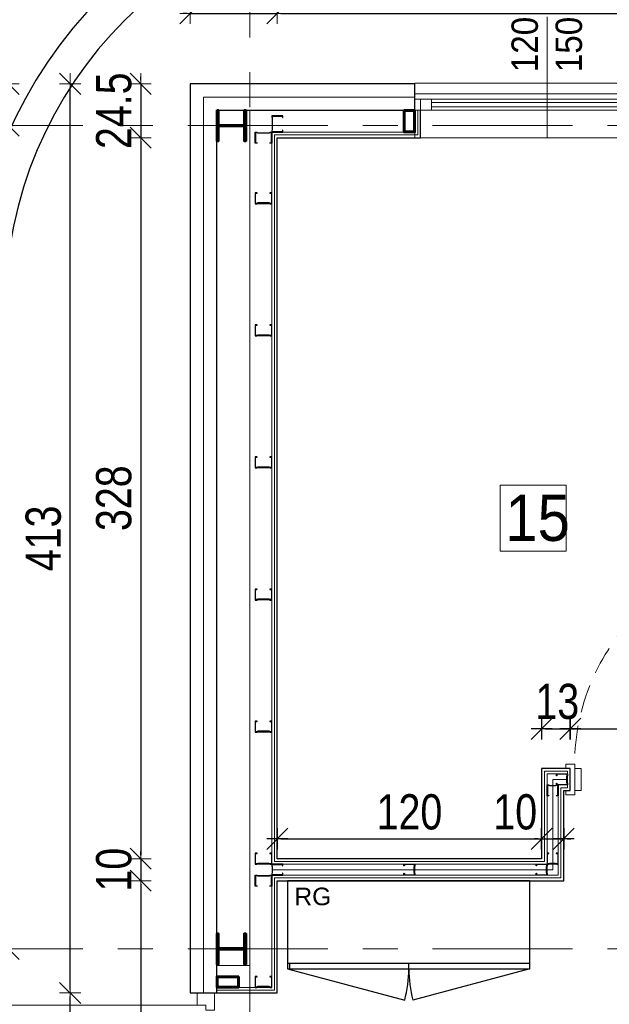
# Model space of a CAD drawing. Header units: centimetres. Extents: x 4120 to 19220, y -7417 to 180.
# Tile 16 of 223: x 8701 to 8968, y -4344 to -3897. Entities that reach past the tile are written whole.
import ezdxf

# ---------------------------------------------------------------- set-up
doc = ezdxf.new("R2010")
doc.units = ezdxf.units.CM
doc.linetypes.add('DASHED', pattern=[19.05, 12.7, -6.35])
doc.linetypes.add('Linia siatki', pattern=[22.225, 12.7, -3.175, 3.175, -3.175])
for name, color, linetype, lineweight in [('A_Drzwi', 30, 'Continuous', 20), ('A_Osie', 8, 'Continuous', 9), ('A_Wymiary', 8, 'Continuous', 9), ('Konstrukcja', 160, 'Continuous', 50)]:
    doc.layers.add(name, color=color, linetype=linetype, lineweight=lineweight)
for name, color, linetype in [('A_krawężniki', 8, 'Continuous'), ('A_okna', 3, 'Continuous'), ('A_opisy', 7, 'Continuous'), ('A_Wymiary wewnętrzne', 8, 'Continuous'), ('A_Wyposażenie', 8, 'Continuous'), ('A_Ściany', 2, 'Continuous'), ('Konstrukcja - scian dzialowych', 7, 'Continuous')]:
    doc.layers.add(name, color=color, linetype=linetype)
doc.styles.add('Arial', font='arial.ttf', dxfattribs={"height": 25})
doc.styles.add('JACEK_07', font='SIMPLEX.SHX', dxfattribs={"width": 0.7})
doc.styles.add('marcin', font='arial.ttf', dxfattribs={"width": 0.8, "height": 16})
doc.styles.get("Standard").update_dxf_attribs({"font": 'arial.ttf'})
doc.linetypes.add('BATTING', pattern='A,0.0001,-0.1,[134,ltypeshp.shx,S=0.1,R=0,X=-0.1,Y=0],-0.2,[134,ltypeshp.shx,S=0.1,R=180,X=0.1,Y=0],-0.1', length=0.4001)
doc.linetypes.add('ZIGZAG', pattern='A,0.00254,-5.08,[131,ltypeshp.shx,S=5.08,R=0,X=-5.08,Y=0],-10.16,[131,ltypeshp.shx,S=5.08,R=180,X=5.08,Y=0],-5.08', length=20.32254)
doc.dimstyles.new('WYM A PROJEKT', dxfattribs={"dimscale": 2, "dimtxt": 16, "dimasz": 0.8, "dimexe": 6, "dimexo": 30, "dimgap": 2, "dimtad": 1, "dimdec": 0, "dimzin": 9, "dimdsep": 46, "dimtxsty": 'marcin', "dimblk": 'WW', "dimcen": 0, "dimdle": 6, "dimse1": 1, "dimse2": 1, "dimclrt": 7, "dimadec": 0, "dimazin": 0, "dimtfac": 1, "dimtdec": 0, "dimtix": 1, "dimtmove": 2, "dimatfit": 3, "dimldrblk": 'WW', "dimfxl": 1, "dimtolj": 1, "dimtzin": 0, "dimarcsym": 0})

# ---------------------------------------------------------------- blocks, each defined once
blk = doc.blocks.new('Wyposażenie sanitarne blok')
at = {"layer": 'A_Wyposażenie'}
for p, q in [((-133.8, -337.49), (-243.8, -337.51)), ((-243.8, -337.51), (-243.8, -377.51)), ((-133.8, -377.49), (-133.8, -337.49)), ((-243.8, -375.01), (-133.8, -374.99)), ((-242.8, -377.51), (-242.8, -375.01)), ((-188.8, -377.5), (-188.8, -375)), ((-243.8, -377.51), (-133.8, -377.49)), ((-243.8, -377.51), (-190.67, -391.74)), ((-133.8, -377.49), (-186.92, -391.73))]:
    blk.add_line(p, q, dxfattribs=at)
for centre, start, end in [((-243.8, -377.51), 345.0055, 0.0055), ((-133.8, -377.49), 180.0055, 195.0055)]:
    blk.add_arc(centre, 55, start, end, dxfattribs=at)
at = {"layer": 'A_Wyposażenie', "insert": (-240.74, -340.64), "char_height": 8, "width": 46.2601, "attachment_point": 1}
blk.add_mtext('RG', dxfattribs=at)
blk = doc.blocks.new('*U1997')
blk.add_lwpolyline([(96, 7), (96, 10), (94, 10), (94, 100), (96, 100), (96, 103), (98, 103), (98, 7)], close=True)
at = {"color": 7}
blk.add_lwpolyline([(50, 25), (50, -25)], dxfattribs=at)
for points in [[(-2, -5), (0, -5), (0, 5), (-2, 5), (-2, 7), (2, 7), (2, 5), (2, -7), (-2, -7), (-2, -5)], [(2, 5), (5, 5), (5, -5), (2, -5)], [(98, 5), (95, 5), (95, -5), (98, -5)], [(102, -5), (100, -5), (100, 5), (102, 5), (102, 7), (98, 7), (98, 5), (98, -7), (102, -7), (102, -5)]]:
    blk.add_lwpolyline(points)
at = {"linetype": 'DASHED'}
blk.add_arc((98, 7), 96, 90, 180, dxfattribs=at)
at = {"color": 7, "insert": (50, 0), "char_height": 10, "width": 10, "attachment_point": 5, "rotation": 90, "style": 'JACEK_07'}
blk.add_mtext('\\pxqc;90\\P200', dxfattribs=at)
blk = doc.blocks.new('PROFIL 7')
at = {"layer": 'Konstrukcja - scian dzialowych'}
for points in [[(0.37, 1.75), (0.37, 3.83), (0.17, 4.36), (0.17, 4.83), (4.83, 4.83), (4.83, 4.25), (4.88, 4.19), (4.95, 4.19), (5, 4.25), (5, 5), (0, 5), (0, 4.33), (0.2, 3.8), (0.2, 1.75)], [(0.2, 3.75), (0.2, 1.2), (0, 0.67), (0, 0), (5, 0), (5, 0.75), (5, 0.82), (4.95, 0.87), (4.88, 0.87), (4.83, 0.82), (4.83, 0.75), (4.83, 0.17), (0.17, 0.17), (0.17, 0.64), (0.37, 1.17), (0.37, 3.75)]]:
    blk.add_lwpolyline(points, dxfattribs=at)
blk = doc.blocks.new('WW')
at = {"color": 80, "ltscale": 2}
blk.add_line((3, 3), (-3, -3), dxfattribs=at)
at = {"ltscale": 2}
for p, q in [((0, -3), (0, 3)), ((-3, 0), (3, 0))]:
    blk.add_line(p, q, dxfattribs=at)
blk = doc.blocks.new('*D2011')
at = {"layer": 'A_Wymiary', "color": 0, "lineweight": -2}
for p, q in [((8776.48, -3893.73), (8774.88, -3893.73)), ((8778.08, -3893.73), (8817.58, -3893.73)), ((8819.18, -3893.73), (8820.78, -3893.73))]:
    blk.add_line(p, q, dxfattribs=at)
at = {"layer": 'Defpoints', "color": 0}
for p in [(8817.58, -3893.73), (8778.08, -3925.73), (8817.58, -3950.23)]:
    blk.add_point(p, dxfattribs=at)
at = {"layer": 'A_Wymiary', "color": 0, "lineweight": -2, "xscale": 1.6, "yscale": 1.6, "zscale": 1.6}
blk.add_blockref('WW', (8778.08, -3893.73), dxfattribs=at)
at = {"layer": 'A_Wymiary', "color": 0, "lineweight": -2, "xscale": 1.6, "yscale": 1.6, "zscale": 1.6, "rotation": 180}
blk.add_blockref('WW', (8817.58, -3893.73), dxfattribs=at)
at = {"layer": 'A_Wymiary', "color": 7, "insert": (8797.83, -3881.56), "char_height": 16, "attachment_point": 5, "style": 'marcin'}
blk.add_mtext('\\A1;39.5', dxfattribs=at)
blk = doc.blocks.new('*D2012')
at = {"layer": 'A_Wymiary', "color": 0, "lineweight": -2}
blk.add_line((8819.18, -3893.73), (9051.98, -3893.73), dxfattribs=at)
at = {"layer": 'Defpoints', "color": 0}
for p in [(9053.58, -3893.73), (8817.58, -3950.23), (9053.58, -3950.23)]:
    blk.add_point(p, dxfattribs=at)
at = {"layer": 'A_Wymiary', "color": 0, "lineweight": -2, "xscale": 1.6, "yscale": 1.6, "zscale": 1.6, "rotation": 180}
blk.add_blockref('WW', (8817.58, -3893.73), dxfattribs=at)
at = {"layer": 'A_Wymiary', "color": 0, "lineweight": -2, "xscale": 1.6, "yscale": 1.6, "zscale": 1.6}
blk.add_blockref('WW', (9053.58, -3893.73), dxfattribs=at)
at = {"layer": 'A_Wymiary', "color": 7, "insert": (8935.58, -3881.56), "char_height": 16, "attachment_point": 5, "style": 'marcin'}
blk.add_mtext('\\A1;236', dxfattribs=at)
blk = doc.blocks.new('*D2022')
at = {"layer": 'A_Wymiary', "color": 0, "lineweight": -2}
blk.add_line((8779.68, -3863.73), (8878.48, -3863.73), dxfattribs=at)
at = {"layer": 'Defpoints', "color": 0}
for p in [(8880.08, -3863.73), (8778.08, -3925.73), (8880.08, -3925.73)]:
    blk.add_point(p, dxfattribs=at)
at = {"layer": 'A_Wymiary', "color": 0, "lineweight": -2, "xscale": 1.6, "yscale": 1.6, "zscale": 1.6, "rotation": 180}
blk.add_blockref('WW', (8778.08, -3863.73), dxfattribs=at)
at = {"layer": 'A_Wymiary', "color": 0, "lineweight": -2, "xscale": 1.6, "yscale": 1.6, "zscale": 1.6}
blk.add_blockref('WW', (8880.08, -3863.73), dxfattribs=at)
at = {"layer": 'A_Wymiary', "color": 7, "insert": (8829.08, -3851.56), "char_height": 16, "attachment_point": 5, "style": 'marcin'}
blk.add_mtext('\\A1;102', dxfattribs=at)
blk = doc.blocks.new('*D2023')
at = {"layer": 'A_Wymiary', "color": 0, "lineweight": -2}
blk.add_line((8881.68, -3863.73), (8998.48, -3863.73), dxfattribs=at)
at = {"layer": 'Defpoints', "color": 0}
for p in [(9000.08, -3863.73), (8880.08, -3925.73), (9000.08, -3925.73)]:
    blk.add_point(p, dxfattribs=at)
at = {"layer": 'A_Wymiary', "color": 0, "lineweight": -2, "xscale": 1.6, "yscale": 1.6, "zscale": 1.6, "rotation": 180}
blk.add_blockref('WW', (8880.08, -3863.73), dxfattribs=at)
at = {"layer": 'A_Wymiary', "color": 0, "lineweight": -2, "xscale": 1.6, "yscale": 1.6, "zscale": 1.6}
blk.add_blockref('WW', (9000.08, -3863.73), dxfattribs=at)
at = {"layer": 'A_Wymiary', "color": 7, "insert": (8940.08, -3851.56), "char_height": 16, "attachment_point": 5, "style": 'marcin'}
blk.add_mtext('\\A1;120', dxfattribs=at)
blk = doc.blocks.new('*D2029')
at = {"layer": 'A_Wymiary', "color": 0, "lineweight": -2}
blk.add_line((8779.68, -3833.73), (8803.48, -3833.73), dxfattribs=at)
at = {"layer": 'Defpoints', "color": 0}
for p in [(8805.08, -3833.73), (8778.08, -3925.73), (8805.08, -3927.73)]:
    blk.add_point(p, dxfattribs=at)
at = {"layer": 'A_Wymiary', "color": 0, "lineweight": -2, "xscale": 1.6, "yscale": 1.6, "zscale": 1.6, "rotation": 180}
blk.add_blockref('WW', (8778.08, -3833.73), dxfattribs=at)
at = {"layer": 'A_Wymiary', "color": 0, "lineweight": -2, "xscale": 1.6, "yscale": 1.6, "zscale": 1.6}
blk.add_blockref('WW', (8805.08, -3833.73), dxfattribs=at)
at = {"layer": 'A_Wymiary', "color": 7, "insert": (8791.58, -3821.7), "char_height": 16, "attachment_point": 5, "style": 'marcin'}
blk.add_mtext('\\A1;27', dxfattribs=at)
blk = doc.blocks.new('*D2030')
at = {"layer": 'A_Wymiary', "color": 0, "lineweight": -2}
blk.add_line((8806.68, -3833.73), (9043.48, -3833.73), dxfattribs=at)
at = {"layer": 'Defpoints', "color": 0}
for p in [(9045.08, -3833.73), (9045.08, -3833.73), (8805.08, -3927.73)]:
    blk.add_point(p, dxfattribs=at)
at = {"layer": 'A_Wymiary', "color": 0, "lineweight": -2, "xscale": 1.6, "yscale": 1.6, "zscale": 1.6, "rotation": 180}
blk.add_blockref('WW', (8805.08, -3833.73), dxfattribs=at)
at = {"layer": 'A_Wymiary', "color": 0, "lineweight": -2, "xscale": 1.6, "yscale": 1.6, "zscale": 1.6}
blk.add_blockref('WW', (9045.08, -3833.73), dxfattribs=at)
at = {"layer": 'A_Wymiary', "color": 7, "insert": (8925.08, -3821.56), "char_height": 16, "attachment_point": 5, "style": 'marcin'}
blk.add_mtext('\\A1;240', dxfattribs=at)
blk = doc.blocks.new('*D2036')
at = {"layer": 'A_Wymiary', "color": 0, "lineweight": -2}
blk.add_line((8779.68, -3803.73), (10030.48, -3803.73), dxfattribs=at)
at = {"layer": 'Defpoints', "color": 0}
for p in [(10032.08, -3803.73), (8778.08, -3925.73), (10032.08, -3925.73)]:
    blk.add_point(p, dxfattribs=at)
at = {"layer": 'A_Wymiary', "color": 0, "lineweight": -2, "xscale": 1.6, "yscale": 1.6, "zscale": 1.6, "rotation": 180}
blk.add_blockref('WW', (8778.08, -3803.73), dxfattribs=at)
at = {"layer": 'A_Wymiary', "color": 0, "lineweight": -2, "xscale": 1.6, "yscale": 1.6, "zscale": 1.6}
blk.add_blockref('WW', (10032.08, -3803.73), dxfattribs=at)
at = {"layer": 'A_Wymiary', "color": 7, "insert": (9405.08, -3791.56), "char_height": 16, "attachment_point": 5, "style": 'marcin'}
blk.add_mtext('\\A1;1254', dxfattribs=at)
blk = doc.blocks.new('*D2037')
at = {"layer": 'A_Wymiary', "color": 0, "lineweight": -2}
for p, q in [((8755.58, -3924.13), (8755.58, -3922.53)), ((8755.58, -3925.73), (8755.58, -3950.23)), ((8755.58, -3951.83), (8755.58, -3953.43))]:
    blk.add_line(p, q, dxfattribs=at)
at = {"layer": 'Defpoints', "color": 0}
for p in [(8817.58, -3925.73), (8755.58, -3950.23), (8817.58, -3950.23)]:
    blk.add_point(p, dxfattribs=at)
at = {"layer": 'A_Wymiary', "color": 0, "lineweight": -2, "xscale": 1.6, "yscale": 1.6, "zscale": 1.6}
for p, rotation in [((8755.58, -3925.73), 270.0000000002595), ((8755.58, -3950.23), 90.0000000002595)]:
    blk.add_blockref('WW', p, dxfattribs=dict(at, rotation=rotation))
at = {"layer": 'A_Wymiary', "color": 7, "insert": (8743.41, -3937.98), "char_height": 16, "attachment_point": 5, "rotation": 90, "style": 'marcin'}
blk.add_mtext('\\A1;24.5', dxfattribs=at)
blk = doc.blocks.new('*D2038')
at = {"layer": 'A_Wymiary', "color": 0, "lineweight": -2}
blk.add_line((8755.58, -3951.83), (8755.58, -4276.13), dxfattribs=at)
at = {"layer": 'Defpoints', "color": 0}
for p in [(8817.58, -3950.23), (8755.58, -4277.73), (8817.58, -4277.73)]:
    blk.add_point(p, dxfattribs=at)
at = {"layer": 'A_Wymiary', "color": 0, "lineweight": -2, "xscale": 1.6, "yscale": 1.6, "zscale": 1.6}
for p, rotation in [((8755.58, -3950.23), 90), ((8755.58, -4277.73), 270)]:
    blk.add_blockref('WW', p, dxfattribs=dict(at, rotation=rotation))
at = {"layer": 'A_Wymiary', "color": 7, "insert": (8743.41, -4113.98), "char_height": 16, "attachment_point": 5, "rotation": 90, "style": 'marcin'}
blk.add_mtext('\\A1;328', dxfattribs=at)
blk = doc.blocks.new('*D2039')
at = {"layer": 'A_Wymiary', "color": 0, "lineweight": -2}
for p, q in [((8755.58, -4276.13), (8755.58, -4274.53)), ((8755.58, -4277.73), (8755.58, -4287.73)), ((8755.58, -4289.33), (8755.58, -4290.93))]:
    blk.add_line(p, q, dxfattribs=at)
at = {"layer": 'Defpoints', "color": 0}
for p in [(8817.58, -4277.73), (8755.58, -4287.73), (8817.58, -4287.73)]:
    blk.add_point(p, dxfattribs=at)
at = {"layer": 'A_Wymiary', "color": 0, "lineweight": -2, "xscale": 1.6, "yscale": 1.6, "zscale": 1.6}
for p, rotation in [((8755.58, -4277.73), 270), ((8755.58, -4287.73), 90)]:
    blk.add_blockref('WW', p, dxfattribs=dict(at, rotation=rotation))
at = {"layer": 'A_Wymiary', "color": 7, "insert": (8743.41, -4282.73), "char_height": 16, "attachment_point": 5, "rotation": 90, "style": 'marcin'}
blk.add_mtext('\\A1;10', dxfattribs=at)
blk = doc.blocks.new('*D2040')
at = {"layer": 'A_Wymiary', "color": 0, "lineweight": -2}
blk.add_line((8755.58, -4289.33), (8755.58, -4667.13), dxfattribs=at)
at = {"layer": 'Defpoints', "color": 0}
for p in [(8817.58, -4287.73), (8755.58, -4668.73), (8817.58, -4668.73)]:
    blk.add_point(p, dxfattribs=at)
at = {"layer": 'A_Wymiary', "color": 0, "lineweight": -2, "xscale": 1.6, "yscale": 1.6, "zscale": 1.6}
for p, rotation in [((8755.58, -4287.73), 90), ((8755.58, -4668.73), 270)]:
    blk.add_blockref('WW', p, dxfattribs=dict(at, rotation=rotation))
at = {"layer": 'A_Wymiary', "color": 7, "insert": (8743.41, -4478.23), "char_height": 16, "attachment_point": 5, "rotation": 90, "style": 'marcin'}
blk.add_mtext('\\A1;381', dxfattribs=at)
blk = doc.blocks.new('*D2046')
at = {"layer": 'A_Wymiary', "color": 0, "lineweight": -2}
blk.add_line((8723.58, -4457.13), (8723.58, -4340.33), dxfattribs=at)
at = {"layer": 'Defpoints', "color": 0}
for p in [(8723.58, -4338.73), (8778.08, -4338.73), (8778.08, -4458.73)]:
    blk.add_point(p, dxfattribs=at)
at = {"layer": 'A_Wymiary', "color": 0, "lineweight": -2, "xscale": 1.6, "yscale": 1.6, "zscale": 1.6}
for p, rotation in [((8723.58, -4338.73), 90), ((8723.58, -4458.73), 270)]:
    blk.add_blockref('WW', p, dxfattribs=dict(at, rotation=rotation))
at = {"layer": 'A_Wymiary', "color": 7, "insert": (8711.41, -4398.73), "char_height": 16, "attachment_point": 5, "rotation": 90, "style": 'marcin'}
blk.add_mtext('\\A1;120', dxfattribs=at)
blk = doc.blocks.new('*D2047')
at = {"layer": 'A_Wymiary', "color": 0, "lineweight": -2}
blk.add_line((8723.58, -4337.13), (8723.58, -3927.33), dxfattribs=at)
at = {"layer": 'Defpoints', "color": 0}
for p in [(8723.58, -3925.73), (8778.08, -3925.73), (8778.08, -4338.73)]:
    blk.add_point(p, dxfattribs=at)
at = {"layer": 'A_Wymiary', "color": 0, "lineweight": -2, "xscale": 1.6, "yscale": 1.6, "zscale": 1.6}
for p, rotation in [((8723.58, -3925.73), 90), ((8723.58, -4338.73), 270)]:
    blk.add_blockref('WW', p, dxfattribs=dict(at, rotation=rotation))
at = {"layer": 'A_Wymiary', "color": 7, "insert": (8711.41, -4132.23), "char_height": 16, "attachment_point": 5, "rotation": 90, "style": 'marcin'}
blk.add_mtext('\\A1;413', dxfattribs=at)
blk = doc.blocks.new('*D2048')
at = {"layer": 'A_Wymiary', "color": 0, "lineweight": -2}
for p, q in [((8695.58, -3924.13), (8695.58, -3922.53)), ((8695.58, -3925.73), (8695.58, -3944.73)), ((8695.58, -3946.33), (8695.58, -3947.93))]:
    blk.add_line(p, q, dxfattribs=at)
at = {"layer": 'Defpoints', "color": 0}
for p in [(8778.08, -3925.73), (8695.58, -3944.73), (8778.08, -3944.73)]:
    blk.add_point(p, dxfattribs=at)
at = {"layer": 'A_Wymiary', "color": 0, "lineweight": -2, "xscale": 1.6, "yscale": 1.6, "zscale": 1.6}
for p, rotation in [((8695.58, -3925.73), 270), ((8695.58, -3944.73), 90)]:
    blk.add_blockref('WW', p, dxfattribs=dict(at, rotation=rotation))
at = {"layer": 'A_Wymiary', "color": 7, "insert": (8683.41, -3935.23), "char_height": 16, "attachment_point": 5, "rotation": 90, "style": 'marcin'}
blk.add_mtext('\\A1;19', dxfattribs=at)
blk = doc.blocks.new('*D2049')
at = {"layer": 'A_Wymiary', "color": 0, "lineweight": -2}
blk.add_line((8695.58, -3946.33), (8695.58, -4317.13), dxfattribs=at)
at = {"layer": 'Defpoints', "color": 0}
for p in [(8778.08, -3944.73), (8695.58, -4318.73), (8695.58, -4318.73)]:
    blk.add_point(p, dxfattribs=at)
at = {"layer": 'A_Wymiary', "color": 0, "lineweight": -2, "xscale": 1.6, "yscale": 1.6, "zscale": 1.6}
for p, rotation in [((8695.58, -3944.73), 90), ((8695.58, -4318.73), 270)]:
    blk.add_blockref('WW', p, dxfattribs=dict(at, rotation=rotation))
at = {"layer": 'A_Wymiary', "color": 7, "insert": (8683.41, -4131.73), "char_height": 16, "attachment_point": 5, "rotation": 90, "style": 'marcin'}
blk.add_mtext('\\A1;374', dxfattribs=at)
blk = doc.blocks.new('*D2063')
at = {"layer": 'A_Wymiary', "color": 0, "lineweight": -2}
blk.add_line((8665.58, -3927.33), (8665.58, -5499.13), dxfattribs=at)
at = {"layer": 'Defpoints', "color": 0}
for p in [(8778.08, -3925.73), (8665.58, -5500.73), (8778.08, -5500.73)]:
    blk.add_point(p, dxfattribs=at)
at = {"layer": 'A_Wymiary', "color": 0, "lineweight": -2, "xscale": 1.6, "yscale": 1.6, "zscale": 1.6}
for p, rotation in [((8665.58, -3925.73), 90), ((8665.58, -5500.73), 270)]:
    blk.add_blockref('WW', p, dxfattribs=dict(at, rotation=rotation))
at = {"layer": 'A_Wymiary', "color": 7, "insert": (8653.41, -4713.23), "char_height": 16, "attachment_point": 5, "rotation": 90, "style": 'marcin'}
blk.add_mtext('\\A1;1575', dxfattribs=at)
blk = doc.blocks.new('*D2072')
at = {"layer": 'A_Wymiary wewnętrzne', "color": 0, "lineweight": -2}
blk.add_line((8819.18, -4268.73), (8935.98, -4268.73), dxfattribs=at)
at = {"layer": 'Defpoints', "color": 0}
for p in [(8937.58, -4268.73), (8817.58, -4277.73), (8937.58, -4277.73)]:
    blk.add_point(p, dxfattribs=at)
at = {"layer": 'A_Wymiary wewnętrzne', "color": 0, "lineweight": -2, "xscale": 1.6, "yscale": 1.6, "zscale": 1.6, "rotation": 180}
blk.add_blockref('WW', (8817.58, -4268.73), dxfattribs=at)
at = {"layer": 'A_Wymiary wewnętrzne', "color": 0, "lineweight": -2, "xscale": 1.6, "yscale": 1.6, "zscale": 1.6}
blk.add_blockref('WW', (8937.58, -4268.73), dxfattribs=at)
at = {"layer": 'A_Wymiary wewnętrzne', "color": 7, "insert": (8877.58, -4256.56), "char_height": 16, "attachment_point": 5, "style": 'marcin'}
blk.add_mtext('\\A1;120', dxfattribs=at)
blk = doc.blocks.new('*D2073')
at = {"layer": 'A_Wymiary wewnętrzne', "color": 0, "lineweight": -2}
for p, q in [((8935.98, -4268.73), (8934.38, -4268.73)), ((8937.58, -4268.73), (8947.58, -4268.73)), ((8949.18, -4268.73), (8950.78, -4268.73))]:
    blk.add_line(p, q, dxfattribs=at)
at = {"layer": 'Defpoints', "color": 0}
for p in [(8947.58, -4268.73), (8937.58, -4277.73), (8947.58, -4287.73)]:
    blk.add_point(p, dxfattribs=at)
at = {"layer": 'A_Wymiary wewnętrzne', "color": 0, "lineweight": -2, "xscale": 1.6, "yscale": 1.6, "zscale": 1.6}
blk.add_blockref('WW', (8937.58, -4268.73), dxfattribs=at)
at = {"layer": 'A_Wymiary wewnętrzne', "color": 0, "lineweight": -2, "xscale": 1.6, "yscale": 1.6, "zscale": 1.6, "rotation": 180}
blk.add_blockref('WW', (8947.58, -4268.73), dxfattribs=at)
at = {"layer": 'A_Wymiary wewnętrzne', "color": 7, "insert": (8925.58, -4256.56), "char_height": 16, "attachment_point": 5, "style": 'marcin'}
blk.add_mtext('\\A1;10', dxfattribs=at)
blk = doc.blocks.new('*D2074')
at = {"layer": 'A_Wymiary wewnętrzne', "color": 0, "lineweight": -2}
blk.add_line((8939.18, -4218.73), (8948.98, -4218.73), dxfattribs=at)
at = {"layer": 'Defpoints', "color": 0}
for p in [(8950.58, -4218.73), (8937.58, -4236.73), (8950.58, -4246.73)]:
    blk.add_point(p, dxfattribs=at)
at = {"layer": 'A_Wymiary wewnętrzne', "color": 0, "lineweight": -2, "xscale": 1.6, "yscale": 1.6, "zscale": 1.6, "rotation": 180}
blk.add_blockref('WW', (8937.58, -4218.73), dxfattribs=at)
at = {"layer": 'A_Wymiary wewnętrzne', "color": 0, "lineweight": -2, "xscale": 1.6, "yscale": 1.6, "zscale": 1.6}
blk.add_blockref('WW', (8950.58, -4218.73), dxfattribs=at)
at = {"layer": 'A_Wymiary wewnętrzne', "color": 7, "insert": (8944.68, -4206.39), "char_height": 16, "attachment_point": 5, "style": 'marcin'}
blk.add_mtext('\\A1;13', dxfattribs=at)
blk = doc.blocks.new('*D2075')
at = {"layer": 'A_Wymiary wewnętrzne', "color": 0, "lineweight": -2}
blk.add_line((8952.18, -4218.73), (9048.98, -4218.73), dxfattribs=at)
at = {"layer": 'Defpoints', "color": 0}
for p in [(9050.58, -4218.73), (8950.58, -4246.73), (9050.58, -4246.73)]:
    blk.add_point(p, dxfattribs=at)
at = {"layer": 'A_Wymiary wewnętrzne', "color": 0, "lineweight": -2, "xscale": 1.6, "yscale": 1.6, "zscale": 1.6, "rotation": 180}
blk.add_blockref('WW', (8950.58, -4218.73), dxfattribs=at)
at = {"layer": 'A_Wymiary wewnętrzne', "color": 0, "lineweight": -2, "xscale": 1.6, "yscale": 1.6, "zscale": 1.6}
blk.add_blockref('WW', (9050.58, -4218.73), dxfattribs=at)
at = {"layer": 'A_Wymiary wewnętrzne', "color": 7, "insert": (9000.58, -4206.56), "char_height": 16, "attachment_point": 5, "style": 'marcin'}
blk.add_mtext('\\A1;100', dxfattribs=at)

msp = doc.modelspace()

# ---------------------------------------------------------------- linework, layer by layer
at = {"layer": 'A_Drzwi'}
msp.add_lwpolyline([(8781.22, -4338.73), (8789.08, -4338.73), (8789.08, -4346.59), (8785.15, -4346.59), (8785.15, -4344.23), (8781.22, -4344.23), (8781.22, -4338.73), (8781.22, -4344.23), (8672.22, -4344.23)], dxfattribs=at)
at = {"layer": 'A_krawężniki', "color": 250, "transparency": 33554610}
msp.add_lwpolyline([(10130.48, -4027.72, 0.414214), (9930.47, -3827.73), (8879.08, -3827.73, 0.414206), (8679.08, -4027.72), (8679.08, -5598.74, 0.414229), (8979.08, -5898.73), (9830.48, -5898.73, 0.414206), (10130.48, -5598.74), (10130.48, -4027.72)], format="xyb", dxfattribs=at)
msp.add_lwpolyline([(10115.48, -4027.72, 0.414214), (9930.47, -3842.73), (8879.08, -3842.73, 0.414206), (8694.08, -4027.72), (8694.08, -5598.74, 0.414229), (8979.08, -5883.73), (9830.48, -5883.73, 0.414206), (10115.48, -5598.74)], format="xyb", close=True, dxfattribs=at)
at = {"layer": 'A_okna', "color": 7, "linetype": 'Continuous', "lineweight": 18}
msp.add_lwpolyline([(8940.08, -3950.23), (8940.08, -3895.23)], dxfattribs=at)
at = {"layer": 'A_okna', "color": 30, "linetype": 'Continuous', "lineweight": 18}
for points in [[(9000.08, -3925.43), (8880.08, -3925.43), (8880.08, -3937.73), (9000.08, -3937.73)], [(9000.08, -3930.23), (8880.08, -3930.23), (8880.08, -3932.73), (9000.08, -3932.73)], [(8992.58, -3932.73), (8887.58, -3932.73), (8887.58, -3937.73), (8882.58, -3937.73), (8882.58, -3932.73), (8887.58, -3932.73), (8887.58, -3934.23), (8992.58, -3934.23)], [(8992.58, -3936.23), (8887.58, -3936.23), (8887.58, -3937.73), (8880.08, -3937.73), (8880.08, -3950.23), (9000.08, -3950.23)]]:
    msp.add_lwpolyline(points, dxfattribs=at)
at = {"layer": 'A_opisy', "lineweight": 18}
msp.add_lwpolyline([(8918.78, -4108.05), (8948.78, -4108.05), (8948.78, -4138.05), (8918.78, -4138.05), (8918.78, -4108.05)], dxfattribs=at)
at = {"layer": 'A_Osie', "linetype": 'Linia siatki', "ltscale": 5}
for p, q in [((8805.08, -3730), (8805.08, -5750.66)), ((8554.73, -3944.73), (10254.82, -3944.73)), ((8554.73, -4318.73), (10254.82, -4318.73))]:
    msp.add_line(p, q, dxfattribs=at)
at = {"layer": 'A_Ściany', "color": 4}
msp.add_lwpolyline([(8880.08, -3937.73), (8880.08, -3937.73), (8880.08, -3925.73), (8778.08, -3925.73), (8778.08, -4338.73), (8789.08, -4338.73), (8789.08, -4338.73), (8790.08, -4338.73), (8790.08, -3937.73), (8880.08, -3937.73)], dxfattribs=at)
at = {"layer": 'A_Ściany', "color": 251, "linetype": 'ZIGZAG', "lineweight": 20, "ltscale": 0.95}
msp.add_lwpolyline([(8880.08, -3931.73), (8784.08, -3931.73), (8784.08, -4338.73)], dxfattribs=at)
at = {"layer": 'A_Ściany'}
msp.add_lwpolyline([(8789.08, -4338.73), (8817.58, -4338.73), (8817.58, -4287.73), (8937.28, -4287.73), (8937.28, -4287.73), (8947.58, -4287.73), (8947.58, -4246.73), (8950.58, -4246.73), (8950.58, -4236.73), (8937.58, -4236.73), (8937.58, -4277.73), (8817.58, -4277.73), (8817.58, -3950.23), (8882.58, -3950.23), (8882.58, -3937.73)], dxfattribs=at)
at = {"layer": 'A_Ściany', "color": 251, "linetype": 'Continuous', "lineweight": 20}
for points in [[(8790.08, -4337.48), (8816.33, -4337.48), (8816.33, -4286.48), (8937.28, -4286.48), (8946.33, -4286.48), (8946.33, -4245.48), (8949.33, -4245.48), (8949.33, -4237.98), (8938.83, -4237.98), (8938.83, -4278.98), (8816.33, -4278.98), (8816.33, -3948.98), (8881.33, -3948.98), (8881.33, -3937.73), (8880.08, -3937.73)], [(8790.08, -4336.23), (8815.08, -4336.23), (8815.08, -4285.23), (8937.28, -4285.23), (8945.08, -4285.23), (8945.08, -4244.23), (8949.33, -4244.23), (8949.33, -4239.23), (8940.08, -4239.23), (8940.08, -4280.23), (8815.08, -4280.23), (8815.08, -3947.73), (8880.08, -3947.73), (8880.08, -3938.98), (8880.08, -3938.98), (8880.08, -3937.73)], [(8790.08, -4326.23), (8795.08, -4326.23), (8804.08, -4326.23), (8805.08, -4326.23), (8805.08, -3937.73), (8875.07, -3937.73)]]:
    msp.add_lwpolyline(points, dxfattribs=at)
at = {"layer": 'A_Ściany', "color": 251, "linetype": 'BATTING', "lineweight": 20, "ltscale": 6}
msp.add_lwpolyline([(8815.44, -4282.77), (8942.6, -4282.77), (8942.6, -4241.77), (8949.33, -4241.77)], dxfattribs=at)
at = {"layer": 'Konstrukcja'}
for points in [[(8790.08, -3937.73), (8790.08, -3951.73), (8790.93, -3951.73), (8790.93, -3945), (8802.53, -3945), (8802.53, -3951.73), (8803.38, -3951.73), (8803.38, -3937.73), (8802.53, -3937.73), (8802.53, -3944.45), (8790.93, -3944.45), (8790.93, -3937.73)], [(8875.07, -3937.73), (8880.08, -3937.73), (8880.08, -3947.73), (8875.07, -3947.73)], [(8879.78, -3947.43), (8875.38, -3947.43), (8875.38, -3938.03), (8879.78, -3938.03)], [(8790.08, -4311.73), (8790.08, -4325.73), (8790.93, -4325.73), (8790.93, -4319), (8802.53, -4319), (8802.53, -4325.73), (8803.38, -4325.73), (8803.38, -4311.73), (8802.53, -4311.73), (8802.53, -4318.45), (8790.93, -4318.45), (8790.93, -4311.73)], [(8800.08, -4331.23), (8800.08, -4336.23), (8790.08, -4336.23), (8790.08, -4331.23)], [(8790.38, -4335.93), (8790.38, -4331.53), (8799.77, -4331.53), (8799.77, -4335.93)]]:
    msp.add_lwpolyline(points, close=True, dxfattribs=at)
at = {"layer": 'Konstrukcja - scian dzialowych'}
for points in [[(8815.28, -3946.53), (8815.08, -3947.06), (8815.08, -3947.73), (8820.08, -3947.73), (8820.08, -3946.98), (8820.08, -3946.91), (8820.03, -3946.86), (8819.96, -3946.86), (8819.91, -3946.91), (8819.91, -3946.98), (8819.91, -3947.56), (8815.24, -3947.56), (8815.24, -3947.09), (8815.44, -3946.56), (8815.44, -3941.4), (8815.24, -3940.87), (8815.24, -3940.4), (8819.91, -3940.4), (8819.91, -3940.98), (8819.95, -3941.04), (8820.03, -3941.04), (8820.08, -3940.98), (8820.08, -3940.23), (8815.08, -3940.23), (8815.08, -3940.9), (8815.28, -3941.43)], [(8813.88, -3947.93), (8814.41, -3947.73), (8815.08, -3947.73), (8815.08, -3952.73), (8814.33, -3952.73), (8814.25, -3952.73), (8814.2, -3952.68), (8814.2, -3952.61), (8814.25, -3952.56), (8814.33, -3952.56), (8814.91, -3952.56), (8814.91, -3947.9), (8814.44, -3947.9), (8813.91, -3948.1), (8808.74, -3948.1), (8808.21, -3947.9), (8807.74, -3947.9), (8807.74, -3952.56), (8808.33, -3952.56), (8808.38, -3952.61), (8808.38, -3952.68), (8808.33, -3952.73), (8807.58, -3952.73), (8807.58, -3947.73), (8808.24, -3947.73), (8808.78, -3947.93)], [(8813.88, -3980.03), (8814.41, -3980.23), (8815.08, -3980.23), (8815.08, -3975.23), (8814.33, -3975.23), (8814.25, -3975.23), (8814.2, -3975.28), (8814.2, -3975.35), (8814.25, -3975.4), (8814.33, -3975.4), (8814.91, -3975.4), (8814.91, -3980.06), (8814.44, -3980.06), (8813.91, -3979.86), (8808.74, -3979.86), (8808.21, -3980.06), (8807.74, -3980.06), (8807.74, -3975.4), (8808.33, -3975.4), (8808.38, -3975.35), (8808.38, -3975.28), (8808.33, -3975.23), (8807.58, -3975.23), (8807.58, -3980.23), (8808.24, -3980.23), (8808.78, -3980.03)], [(8813.88, -4040.03), (8814.41, -4040.23), (8815.08, -4040.23), (8815.08, -4035.23), (8814.33, -4035.23), (8814.25, -4035.23), (8814.2, -4035.28), (8814.2, -4035.35), (8814.25, -4035.4), (8814.33, -4035.4), (8814.91, -4035.4), (8814.91, -4040.06), (8814.44, -4040.06), (8813.91, -4039.86), (8808.74, -4039.86), (8808.21, -4040.06), (8807.74, -4040.06), (8807.74, -4035.4), (8808.33, -4035.4), (8808.38, -4035.35), (8808.38, -4035.28), (8808.33, -4035.23), (8807.58, -4035.23), (8807.58, -4040.23), (8808.24, -4040.23), (8808.78, -4040.03)], [(8813.88, -4100.03), (8814.41, -4100.23), (8815.08, -4100.23), (8815.08, -4095.23), (8814.33, -4095.23), (8814.25, -4095.23), (8814.2, -4095.28), (8814.2, -4095.35), (8814.25, -4095.4), (8814.33, -4095.4), (8814.91, -4095.4), (8814.91, -4100.06), (8814.44, -4100.06), (8813.91, -4099.86), (8808.74, -4099.86), (8808.21, -4100.06), (8807.74, -4100.06), (8807.74, -4095.4), (8808.33, -4095.4), (8808.38, -4095.35), (8808.38, -4095.28), (8808.33, -4095.23), (8807.58, -4095.23), (8807.58, -4100.23), (8808.24, -4100.23), (8808.78, -4100.03)], [(8813.88, -4160.03), (8814.41, -4160.23), (8815.08, -4160.23), (8815.08, -4155.23), (8814.33, -4155.23), (8814.25, -4155.23), (8814.2, -4155.28), (8814.2, -4155.35), (8814.25, -4155.4), (8814.33, -4155.4), (8814.91, -4155.4), (8814.91, -4160.06), (8814.44, -4160.06), (8813.91, -4159.86), (8808.74, -4159.86), (8808.21, -4160.06), (8807.74, -4160.06), (8807.74, -4155.4), (8808.33, -4155.4), (8808.38, -4155.35), (8808.38, -4155.28), (8808.33, -4155.23), (8807.58, -4155.23), (8807.58, -4160.23), (8808.24, -4160.23), (8808.78, -4160.03)], [(8813.88, -4220.03), (8814.41, -4220.23), (8815.08, -4220.23), (8815.08, -4215.23), (8814.33, -4215.23), (8814.25, -4215.23), (8814.2, -4215.28), (8814.2, -4215.35), (8814.25, -4215.4), (8814.33, -4215.4), (8814.91, -4215.4), (8814.91, -4220.06), (8814.44, -4220.06), (8813.91, -4219.86), (8808.74, -4219.86), (8808.21, -4220.06), (8807.74, -4220.06), (8807.74, -4215.4), (8808.33, -4215.4), (8808.38, -4215.35), (8808.38, -4215.28), (8808.33, -4215.23), (8807.58, -4215.23), (8807.58, -4220.23), (8808.24, -4220.23), (8808.78, -4220.03)], [(8813.88, -4280.03), (8814.41, -4280.23), (8815.08, -4280.23), (8815.08, -4275.23), (8814.33, -4275.23), (8814.25, -4275.23), (8814.2, -4275.28), (8814.2, -4275.35), (8814.25, -4275.4), (8814.33, -4275.4), (8814.91, -4275.4), (8814.91, -4280.06), (8814.44, -4280.06), (8813.91, -4279.86), (8808.74, -4279.86), (8808.21, -4280.06), (8807.74, -4280.06), (8807.74, -4275.4), (8808.33, -4275.4), (8808.38, -4275.35), (8808.38, -4275.28), (8808.33, -4275.23), (8807.58, -4275.23), (8807.58, -4280.23), (8808.24, -4280.23), (8808.78, -4280.03)], [(8813.88, -4285.43), (8814.41, -4285.23), (8815.08, -4285.23), (8815.08, -4290.23), (8814.33, -4290.23), (8814.25, -4290.23), (8814.2, -4290.18), (8814.2, -4290.11), (8814.25, -4290.06), (8814.33, -4290.06), (8814.91, -4290.06), (8814.91, -4285.4), (8814.44, -4285.4), (8813.91, -4285.6), (8808.74, -4285.6), (8808.21, -4285.4), (8807.74, -4285.4), (8807.74, -4290.06), (8808.33, -4290.06), (8808.38, -4290.11), (8808.38, -4290.18), (8808.33, -4290.23), (8807.58, -4290.23), (8807.58, -4285.23), (8808.24, -4285.23), (8808.78, -4285.43)], [(8813.88, -4336.03), (8814.41, -4336.23), (8815.08, -4336.23), (8815.08, -4331.23), (8814.33, -4331.23), (8814.25, -4331.23), (8814.2, -4331.28), (8814.2, -4331.35), (8814.25, -4331.4), (8814.33, -4331.4), (8814.91, -4331.4), (8814.91, -4336.06), (8814.44, -4336.06), (8813.91, -4335.86), (8808.74, -4335.86), (8808.21, -4336.06), (8807.74, -4336.06), (8807.74, -4331.4), (8808.33, -4331.4), (8808.38, -4331.35), (8808.38, -4331.28), (8808.33, -4331.23), (8807.58, -4331.23), (8807.58, -4336.23), (8808.24, -4336.23), (8808.78, -4336.03)]]:
    msp.add_lwpolyline(points, close=True, dxfattribs=at)

# ---------------------------------------------------------------- block references
msp.add_blockref('Wyposażenie sanitarne blok', (9066.08, -3950.23))
at = {"layer": 'A_Drzwi', "color": 30, "linetype": 'Continuous', "lineweight": 18}
msp.add_blockref('*U1997', (8950.58, -4241.73), dxfattribs=at)
at = {"layer": 'Konstrukcja - scian dzialowych', "xscale": -1}
msp.add_blockref('PROFIL 7', (8949.33, -4244.23), dxfattribs=at)
for p, rotation in [((8945.08, -4244.23), 89.99999999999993), ((8880.08, -4285.23), 359.9999999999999), ((8940.08, -4285.23), 359.9999999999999)]:
    msp.add_blockref('PROFIL 7', p, dxfattribs=dict(at, rotation=rotation))
at = {"layer": 'Konstrukcja - scian dzialowych', "rotation": 90.00000000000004}
msp.add_blockref('PROFIL 7', (8945.08, -4280.23), dxfattribs=at)
at = {"layer": 'Konstrukcja - scian dzialowych'}
msp.add_blockref('PROFIL 7', (8815.08, -4285.23), dxfattribs=at)

# ---------------------------------------------------------------- texts
at = {"layer": 'A_okna', "color": 7, "lineweight": 18, "insert": (8923.89, -3920.46), "char_height": 12, "width": 177.9283, "attachment_point": 1, "rotation": 90, "style": 'Arial'}
msp.add_mtext('\\W0.9;120\\P150', dxfattribs=at)
at = {"layer": 'A_opisy', "lineweight": 18, "insert": (8921.06, -4112.39), "char_height": 21, "width": 593.4214, "attachment_point": 1, "style": 'Arial'}
msp.add_mtext('\\W0.9;15', dxfattribs=at)

# ---------------------------------------------------------------- dimensions: what is measured, and where the dimension line sits
at = {"layer": 'A_Wymiary'}
for base, p1, p2, override, picture, middle in [((10032.08, -3803.73), (8778.08, -3925.73), (10032.08, -3925.73), {"dimdsep": 44}, '*D2036', (9405.08, -3791.56)), ((8805.08, -3833.73), (8778.08, -3925.73), (8805.08, -3927.73), {"dimdsep": 44}, '*D2029', (8791.58, -3821.7)), ((9045.08, -3833.73), (8805.08, -3927.73), (9045.08, -3833.73), {"dimdsep": 44}, '*D2030', (8925.08, -3821.56)), ((8880.08, -3863.73), (8778.08, -3925.73), (8880.08, -3925.73), {"dimdsep": 44}, '*D2022', (8829.08, -3851.56)), ((9000.08, -3863.73), (8880.08, -3925.73), (9000.08, -3925.73), {"dimdsep": 44}, '*D2023', (8940.08, -3851.56)), ((8817.58, -3893.73), (8778.08, -3925.73), (8817.58, -3950.23), {"dimdec": 1}, '*D2011', (8797.83, -3881.56)), ((9053.58, -3893.73), (8817.58, -3950.23), (9053.58, -3950.23), {"dimdsep": 44}, '*D2012', (8935.58, -3881.56))]:
    dim = msp.add_linear_dim(base=base, p1=p1, p2=p2, dimstyle='WYM A PROJEKT', override=override, dxfattribs=at)
    dim.commit()
    dim.dimension.update_dxf_attribs({"geometry": picture, "text_midpoint": middle})
dim = msp.add_aligned_dim(p1=(8817.58, -3925.73), p2=(8817.58, -3950.23), distance=-62, dimstyle='WYM A PROJEKT', override={"dimdec": 1}, dxfattribs=at)
dim.commit()
dim.dimension.update_dxf_attribs({"geometry": '*D2037', "text_midpoint": (8743.41, -3937.98)})
for base, p1, p2, angle, override, picture, middle in [((8665.58, -5500.73), (8778.08, -3925.73), (8778.08, -5500.73), 90, {"dimdsep": 44}, '*D2063', (8653.41, -4713.23)), ((8695.58, -3944.73), (8778.08, -3925.73), (8778.08, -3944.73), 90, {"dimdec": 1}, '*D2048', (8683.41, -3935.23)), ((8723.58, -3925.73), (8778.08, -4338.73), (8778.08, -3925.73), 90, {"dimdsep": 44}, '*D2047', (8711.41, -4132.23)), ((8695.58, -4318.73), (8778.08, -3944.73), (8695.58, -4318.73), 90, {"dimdsep": 44}, '*D2049', (8683.41, -4131.73)), ((8755.575078, -4277.72967), (8817.575078, -3950.229668), (8817.575078, -4277.72967), 270, {"dimdsep": 44}, '*D2038', (8743.407078, -4113.979669)), ((8755.58, -4287.73), (8817.58, -4277.73), (8817.58, -4287.73), 270, {"dimdsep": 44}, '*D2039', (8743.41, -4282.73)), ((8755.58, -4668.73), (8817.58, -4287.73), (8817.58, -4668.73), 270, {"dimdsep": 44}, '*D2040', (8743.41, -4478.23)), ((8723.58, -4338.73), (8778.08, -4458.73), (8778.08, -4338.73), 90, {"dimdsep": 44}, '*D2046', (8711.41, -4398.73))]:
    dim = msp.add_linear_dim(base=base, p1=p1, p2=p2, angle=angle, dimstyle='WYM A PROJEKT', override=override, dxfattribs=at)
    dim.commit()
    dim.dimension.update_dxf_attribs({"geometry": picture, "text_midpoint": middle})
at = {"layer": 'A_Wymiary wewnętrzne'}
for base, p1, p2, picture, middle in [((8950.58, -4218.73), (8937.58, -4236.73), (8950.58, -4246.73), '*D2074', (8944.68, -4206.39)), ((8947.58, -4268.73), (8937.58, -4277.73), (8947.58, -4287.73), '*D2073', (8925.58, -4256.56))]:
    dim = msp.add_linear_dim(base=base, p1=p1, p2=p2, dimstyle='WYM A PROJEKT', override={"dimdsep": 44}, dxfattribs=at)
    dim.commit()
    dim.dimension.update_dxf_attribs({"geometry": picture, "text_midpoint": middle, "dimtype": 160})
for base, p1, p2, picture, middle in [((9050.58, -4218.73), (8950.58, -4246.73), (9050.58, -4246.73), '*D2075', (9000.58, -4206.56)), ((8937.58, -4268.73), (8817.58, -4277.73), (8937.58, -4277.73), '*D2072', (8877.58, -4256.56))]:
    dim = msp.add_linear_dim(base=base, p1=p1, p2=p2, dimstyle='WYM A PROJEKT', override={"dimdsep": 44}, dxfattribs=at)
    dim.commit()
    dim.dimension.update_dxf_attribs({"geometry": picture, "text_midpoint": middle})

doc.saveas('drawing.dxf')
